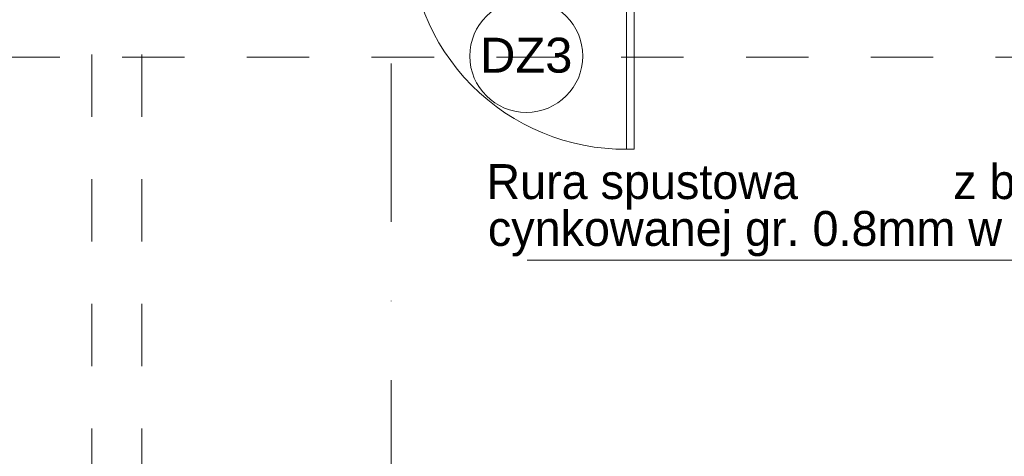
# Model space of a CAD drawing. Header units: metres. Extents: x 10441 to 19716, y -6570 to 1447.
# Tile 18 of 50: x 15727 to 16121, y -4465 to -4289. Entities that reach past the tile are written whole.
import ezdxf
from ezdxf.enums import TextEntityAlignment as Align

# ---------------------------------------------------------------- set-up
doc = ezdxf.new("R2010")
doc.units = ezdxf.units.M
doc.header["$MEASUREMENT"] = 0
for name, pattern in [('8', [0.5, 0.25, -0.25]), ('CONTINOUS', [0]), ('DASHDOT', [25.4, 12.7, -6.35, 0, -6.35])]:
    doc.linetypes.add(name, pattern=pattern)
for name, color, linetype, lineweight in [('#elektryczne', 8, 'Continuous', 20), ('A_B.CIENKIE', 8, 'Continuous', 9), ('A_DRZWI', 8, 'Continuous', 5), ('A_OPISY', 8, 'Continuous', 18), ('A_OSIE', 8, 'Continuous', 13), ('A_OZACZENIE DRZWI', 8, 'Continuous', 13), ('A_OZNACZENIA OKIEN', 8, 'Continuous', 13), ('A_STAL CIENKIE', 8, 'Continuous', 0), ('A_WYMIARY WEWNETRZNE', 8, 'Continuous', 18)]:
    doc.layers.add(name, color=color, linetype=linetype, lineweight=lineweight)
doc.styles.add('ARIAL', font='arial.ttf')
doc.styles.add('m1_romans', font='romans.shx', dxfattribs={"width": 0.8})
doc.styles.add('opisy okien', font='txt', dxfattribs={"height": 15})

# ---------------------------------------------------------------- blocks, each defined once
blk = doc.blocks.new('podkład')
at = {"layer": 'A_B.CIENKIE', "color": 8, "linetype": '8', "ltscale": 100}
for p, q in [((11573.49, -2008.7), (11573.49, -4224.7)), ((11593.49, -2008.7), (11593.49, -4188.5))]:
    blk.add_line(p, q, dxfattribs=at)
at = {"layer": 'A_DRZWI', "color": 8, "ltscale": 2}
for p, q in [((11787.78, -2096.7), (11787.78, -2008.7)), ((11790.78, -2008.7), (11790.78, -2096.7)), ((11790.78, -2096.7), (11787.78, -2096.7))]:
    blk.add_line(p, q, dxfattribs=at)
blk.add_arc((11787.08, -2010.35), 86.32, 178.9011, 270.4638, dxfattribs=at)
at = {"layer": 'A_OPISY', "color": 8, "linetype": 'CONTINOUS', "ltscale": 0.1}
blk.add_lwpolyline([(12061.3, -2057.2), (12061.3, -2141.18), (11747.98, -2141.18)], dxfattribs=at)
at = {"layer": 'A_OSIE', "color": 8, "linetype": 'DASHDOT', "ltscale": 5}
blk.add_line((11693.49, -4159.34), (11693.49, -2044.7), dxfattribs=at)
at = {"layer": 'A_STAL CIENKIE', "color": 8, "linetype": '8', "ltscale": 100}
blk.add_line((13910.62, -2059.7), (10470.62, -2059.7), dxfattribs=at)
at = {"layer": 'A_WYMIARY WEWNETRZNE', "color": 8, "linetype": 'Continuous'}
blk.add_circle((11747.59, -2059.29), 22.63, dxfattribs=at)
at = {"layer": 'A_OPISY', "color": 8, "linetype": 'Continuous', "lineweight": 18, "style": 'opisy okien'}
for s, p in [('Rura spustowa ', (11731.58, -2116.64)), (' z blachy tytanowo', (11913.43, -2116.64)), ('cynkowanej gr. 0.8mm w kolorze grafitowym', (11732.19, -2135.44))]:
    blk.add_text(s, height=14, dxfattribs=at).set_placement(p)
at = {"layer": 'A_OZACZENIE DRZWI', "color": 8, "ltscale": 0.1, "style": 'm1_romans', "width": 0.8}
for rotation, p in [(98.4861, (12735.07, -773.13)), (360, (12573.8, -1012.7)), (90, (11565.29, -1150.14)), (90, (11872.29, -1150.14)), (90, (12230.03, -1245.64)), (90, (12385.87, -1249.44)), (90, (11565.29, -1370.89)), (90, (11872.29, -1370.89)), (90, (12230.03, -1370.89)), (90, (12389.3, -1370.89)), (90, (11748.79, -1556.15)), (90, (11986.6, -1556.15)), (90, (12389.3, -1556.15)), (360, (12235.05, -1664.2)), (360, (12235.05, -1880.2)), (90, (11745.78, -2001.94))]:
    blk.add_attdef('SZEROKOSC', text='', height=10, rotation=rotation, dxfattribs=at).set_placement(p, align=Align.BOTTOM_CENTER)
for rotation, p in [(98.4861, (12738.56, -773.47)), (360, (12572.95, -1016.09)), (90, (11568.68, -1150.99)), (90, (11875.68, -1150.99)), (90, (12233.42, -1246.49)), (90, (12389.27, -1250.29)), (90, (11568.68, -1371.74)), (90, (11875.68, -1371.74)), (90, (12233.42, -1371.74)), (90, (12392.69, -1371.74)), (90, (11752.19, -1557)), (90, (11990, -1557)), (90, (12392.69, -1557)), (360, (12234.2, -1667.59)), (360, (12234.2, -1883.59)), (90, (11749.18, -2002.79))]:
    blk.add_attdef('WYSOKOSC', text='', height=10, rotation=rotation, dxfattribs=at).set_placement(p, align=Align.TOP_CENTER)
at = {"layer": 'A_OZNACZENIA OKIEN', "color": 8, "linetype": 'Continuous', "lineweight": 18, "style": 'ARIAL'}
blk.add_text('DZ3', height=14, dxfattribs=at).set_placement((11729.09, -2065.94))
at = {"layer": 'A_OZNACZENIA OKIEN', "color": 8, "ltscale": 0.1, "style": 'm1_romans', "width": 0.8}
for rotation, p in [(278.8676, (13403.28, -587.56)), (278.8676, (13013.44, -645.27)), (278.8676, (12475.3, -724.92)), (278.8676, (12253.72, -757.72)), (0, (14011.09, -903.42)), (278.8676, (11051.11, -935.72)), (278.8676, (10670.26, -992.09)), (0, (14011.09, -1578.09)), (90, (10823, -2081.55)), (90, (11208, -2081.55)), (90, (11974, -2081.55)), (90, (13179.19, -2081.55)), (90, (13543.19, -2081.55))]:
    blk.add_attdef('WYSOKOSC', text='', height=10, rotation=rotation, dxfattribs=at).set_placement(p, align=Align.TOP_CENTER)
for rotation, p in [(278.8676, (13373.71, -593.04)), (278.8676, (12983.87, -650.74)), (278.8676, (12445.73, -730.4)), (278.8676, (12224.15, -763.19)), (0, (14017.48, -900.03)), (278.8676, (11021.54, -941.2)), (278.8676, (10640.69, -997.57)), (0, (14017.48, -1574.7)), (90, (10819.6, -2080.7)), (90, (11204.6, -2080.7)), (90, (11970.6, -2080.7)), (90, (13175.8, -2080.7)), (90, (13539.8, -2080.7))]:
    blk.add_attdef('SZEROKOSC', text='', height=10, rotation=rotation, dxfattribs=at).set_placement(p, align=Align.BOTTOM_CENTER)

msp = doc.modelspace()

# ---------------------------------------------------------------- block references
at = {"layer": '#elektryczne', "color": 8, "linetype": 'Continuous', "lineweight": 18}
msp.add_blockref('podkład', (4182.37, -2244.78), dxfattribs=at)

doc.saveas('drawing.dxf')
